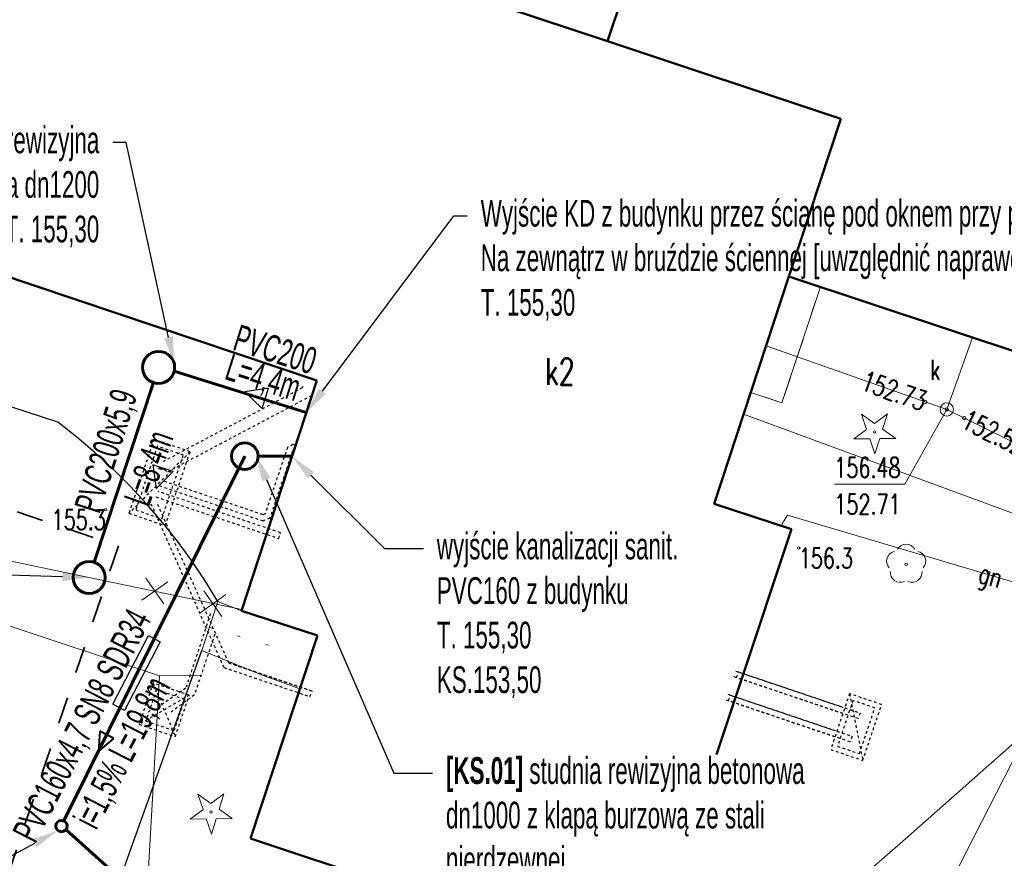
# Model space of a CAD drawing. Header units: metres. Extents: x 7454870 to 7460959, y 5886692 to 5887063.
# Tile 12 of 55: x 7457910 to 7457947, y 5886826 to 5886858. Entities that reach past the tile are written whole.
import ezdxf
from ezdxf import colors
from ezdxf.entities.mleader import LeaderData, LeaderLine
from ezdxf.enums import TextEntityAlignment as Align
from ezdxf.math import Vec2, Vec3

# ---------------------------------------------------------------- set-up
doc = ezdxf.new("R2010")
doc.units = ezdxf.units.M
doc.header["$MEASUREMENT"] = 0
for name, pattern in [('1_OTKJ', [2, 1.5, -0.5]), ('1_OTKK', [0]), ('1_OTSZ', [1.5, 1, -0.5]), ('2_14', [1, 0, -1]), ('2_EGBS', [0]), ('2_EGBU_A', [0]), ('3_SUEP_A', [0]), ('3_SUGP', [0]), ('3_SUKP', [0]), ('3_SUWP', [0]), ('Dashed-002', [20, 10, -10])]:
    doc.linetypes.add(name, pattern=pattern)
doc.layers.get('0').update_dxf_attribs({"color": 210, "linetype": 'CONTINUOUS', "lineweight": 100})
for name, color, linetype, lineweight in [('$0$- kanalizacja deszczowa', 42, 'CONTINUOUS', 0), ('EGBB_E_T_0', 7, 'CONTINUOUS', 20), ('EGBB_L_0', 7, '2_EGBU_A', 50), ('EGBE_L_3', 7, '2_EGBS', 18), ('OTK_L_0', 7, '1_OTKJ', 18), ('OTK_L_1', 7, '1_OTKK', 25), ('OTR_T_1', 7, 'CONTINUOUS', 18), ('OTS_L_2', 7, '1_OTSZ', 18), ('OTZ_T_0', 85, 'CONTINUOUS', 18), ('OTZ_T_1', 85, 'CONTINUOUS', 18), ('SUEP_L_0', 1, '3_SUEP_A', 18), ('SUGP_E_T_0', 52, 'CONTINUOUS', 0), ('SUGP_L_0', 52, '3_SUGP', 18), ('SUKP_L_0', 36, '3_SUKP', 18), ('SUKR_T_0', 36, 'CONTINUOUS', 18), ('SUP_E_T_1', 7, 'CONTINUOUS', 0), ('SUP_T_4', 7, 'CONTINUOUS', 18), ('SUWP_L_0', 5, '3_SUWP', 18)]:
    doc.layers.add(name, color=color, linetype=linetype, lineweight=lineweight)
for name, color, linetype in [('- kanalizacja deszczowa', 110, 'CONTINUOUS'), ('- kanalizacja deszczowa opis', 111, 'CONTINUOUS'), ('- kanalizacja sanitarna', 11, 'CONTINUOUS'), ('- kanalizacja sanitarna opis', 21, 'CONTINUOUS'), ('- rury osłonowe', 5, 'CONTINUOUS'), ('- wodociąg', 150, 'CONTINUOUS'), ('@ went. mechaniczna wywiew', 11, 'CONTINUOUS'), ('MF_OKNA', 7, 'CONTINUOUS')]:
    doc.layers.add(name, color=color, linetype=linetype)
doc.styles.add('ARIAL', font='arial.ttf')
doc.styles.get("Standard").update_dxf_attribs({"font": 'Simplex.SHX', "width": 0.75})
doc.styles.add('styl tekstu_1-100', font='arial.ttf', dxfattribs={"width": 0.8, "height": 20})

# ---------------------------------------------------------------- blocks, each defined once
blk = doc.blocks.new('2_OTRN')
at = {"color": 0, "linetype": 'Continuous'}
blk.add_circle((0, 0), 0.045, dxfattribs=at)
blk = doc.blocks.new('2_OTZG')
at = {"color": 0, "linetype": 'Continuous'}
for p, q in [((-0.3012, 0.09375), (-0.4937, 0.6621)), ((-0.4937, 0.6621), (-0.0039, 0.31545)), ((-0.0039, 0.31545), (0.4771, 0.67415)), ((0.4771, 0.67415), (0.2988, 0.1012)), ((-0.78225, -0.26495), (-0.3012, 0.09375)), ((0.2988, 0.1012), (0.7886, -0.24545)), ((-0.18225, -0.2575), (-0.78225, -0.26495)), ((0.01025, -0.82585), (-0.18225, -0.2575)), ((0.1886, -0.2529), (0.01025, -0.82585)), ((0.7886, -0.24545), (0.1886, -0.2529))]:
    blk.add_line(p, q, dxfattribs=at)
blk.add_circle((0, 0), 0.045, dxfattribs=at)
blk = doc.blocks.new('2_OTZL')
at = {"color": 0, "linetype": 'Continuous'}
blk.add_circle((0, 0), 0.045, dxfattribs=at)
for centre, start, end in [((0, 0.375), 30.1401, 149.8599), ((-0.357, 0.116), 102.1445, 221.86), ((0.357, 0.116), 318.14, 77.8555), ((-0.22, -0.303), 174.1482, 293.8542), ((0.22, -0.303), 246.1458, 5.8518)]:
    blk.add_arc(centre, 0.375, start, end, dxfattribs=at)
blk = doc.blocks.new('4_SUPS')
at = {"color": 0, "linetype": 'Continuous'}
blk.add_circle((0, 0), 0.0625, dxfattribs=at)
blk = doc.blocks.new('4_SUPW')
at = {"color": 0, "linetype": 'Continuous'}
blk.add_circle((0, 0), 0.25, dxfattribs=at)
blk = doc.blocks.new('do usunięcia')
at = {"layer": '$0$- kanalizacja deszczowa', "color": 230, "linetype": 'Continuous'}
for p, q in [((6547658.241, 5859177.394), (6547657.301, 5859178.105)), ((6547657.416, 5859177.279), (6547658.127, 5859178.22))]:
    blk.add_line(p, q, dxfattribs=at)
blk = doc.blocks.new('strzałka kanalizacja sanitarna')
at = {"layer": '- kanalizacja deszczowa opis'}
for p, q in [((-33278.2, 12076.9), (-33278.2, 11996.9)), ((-33198.2, 12036.9), (-33278.2, 12076.9)), ((-33278.2, 11996.9), (-33198.2, 12036.9))]:
    blk.add_line(p, q, dxfattribs=at)
blk = doc.blocks.new('sdafsd')
at = {"layer": '@ went. mechaniczna wywiew', "color": 1, "linetype": 'Dashed-002', "ltscale": 0.01}
for p, q in [((7458033.802, 5886704.897), (7458031.512, 5886702.593)), ((7458032.412, 5886696.243), (7458033.245, 5886694.239)), ((7458033.768, 5886695.784), (7458031.89, 5886694.697)), ((7458058.467, 5886695.843), (7458058.962, 5886693.347)), ((7458052.204, 5886686.688), (7458053.037, 5886684.685))]:
    blk.add_line(p, q, dxfattribs=at)
for points in [[(7458038.011, 5886707.337), (7458037.995, 5886707.287), (7458032.77, 5886704.517)], [(7458038.409, 5886707.202), (7458038.338, 5886706.993), (7458032.915, 5886704.119)], [(7458037.684, 5886704.921), (7458037.66, 5886704.929), (7458037.628, 5886704.912), (7458036.782, 5886702.412), (7458036.537, 5886702.301), (7458032.648, 5886703.616)], [(7458037.755, 5886705.13), (7458037.642, 5886705.169), (7458037.446, 5886705.067), (7458036.604, 5886702.574), (7458036.525, 5886702.539), (7458032.724, 5886703.824)], [(7458032.521, 5886703.207), (7458037.113, 5886701.653), (7458037.184, 5886701.863), (7458032.605, 5886703.412)], [(7458032.332, 5886702.951), (7458035.061, 5886696.824)], [(7458035.249, 5886696.995), (7458032.543, 5886703.023)], [(7458034.561, 5886698.836), (7458033.639, 5886696.049), (7458032.746, 5886695.439)], [(7458034.725, 5886698.071), (7458033.96, 5886695.799), (7458033.085, 5886695.154)], [(7458035.061, 5886696.824), (7458038.283, 5886695.735), (7458038.354, 5886695.944), (7458035.249, 5886696.995)], [(7458035.247, 5886696.994), (7458038.444, 5886695.912)], [(7458054.144, 5886696.482), (7458058.151, 5886695.127)], [(7458054.215, 5886696.69), (7458058.222, 5886695.335)], [(7458053.92, 5886695.82), (7458057.927, 5886694.464)], [(7458053.85, 5886695.612), (7458057.857, 5886694.256)], [(7458047.9, 5886687.384), (7458051.908, 5886686.029)], [(7458047.83, 5886687.176), (7458051.837, 5886685.821)]]:
    blk.add_lwpolyline(points, dxfattribs=at)
for points in [[(7458031.512, 5886702.593), (7458032.868, 5886702.135), (7458033.802, 5886704.897), (7458032.446, 5886705.356)], [(7458033.548, 5886704.772), (7458032.572, 5886705.102), (7458031.766, 5886702.718), (7458032.742, 5886702.388)], [(7458054.238, 5886696.448), (7458054.309, 5886696.658), (7458058.858, 5886695.12), (7458058.787, 5886694.91)], [(7458031.89, 5886694.697), (7458033.245, 5886694.239), (7458033.768, 5886695.784), (7458032.412, 5886696.243)], [(7458033.598, 5886695.63), (7458032.538, 5886695.989), (7458032.143, 5886694.823), (7458033.204, 5886694.464)], [(7458053.944, 5886695.578), (7458054.015, 5886695.787), (7458058.563, 5886694.249), (7458058.492, 5886694.04)], [(7458057.761, 5886693.753), (7458058.962, 5886693.347), (7458059.668, 5886695.437), (7458058.467, 5886695.843)], [(7458059.415, 5886695.311), (7458058.593, 5886695.589), (7458058.014, 5886693.878), (7458058.836, 5886693.6)], [(7458047.924, 5886687.142), (7458047.995, 5886687.352), (7458052.632, 5886685.784), (7458052.562, 5886685.574)], [(7458051.682, 5886685.143), (7458053.037, 5886684.685), (7458053.56, 5886686.23), (7458052.204, 5886686.688)], [(7458053.306, 5886686.105), (7458052.33, 5886686.435), (7458051.935, 5886685.268), (7458052.912, 5886684.938)]]:
    blk.add_lwpolyline(points, close=True, dxfattribs=at)

msp = doc.modelspace()

# ---------------------------------------------------------------- linework, layer by layer
at = {"layer": '- kanalizacja deszczowa', "linetype": 'Continuous', "lineweight": 60}
for p, q in [((7457915.864, 5886844.533), (7457920.807, 5886842.988)), ((7457915.094, 5886844.108), (7457912.87, 5886837.385))]:
    msp.add_line(p, q, dxfattribs=at)
for centre in [(7457915.282, 5886844.677), (7457912.682, 5886836.815)]:
    msp.add_circle(centre, 0.6, dxfattribs=at)
at = {"layer": '- kanalizacja sanitarna', "lineweight": 60}
for p, q in [((7457918.505, 5886841.357), (7457911.742, 5886827.707)), ((7457920.269, 5886841.35), (7457919.005, 5886841.355))]:
    msp.add_line(p, q, dxfattribs=at)
msp.add_lwpolyline([(7457911.815, 5886827.386), (7457919.437, 5886820.524)], dxfattribs=at)
for centre, radius in [((7457918.505, 5886841.357), 0.5), ((7457911.647, 5886827.516), 0.212)]:
    msp.add_circle(centre, radius, dxfattribs=at)
at = {"layer": '- kanalizacja sanitarna opis', "lineweight": 40}
for p, q in [((7457913.085, 5886831.062), (7457913.031, 5886830.31)), ((7457913.607, 5886830.793), (7457913.085, 5886831.062)), ((7457913.031, 5886830.31), (7457913.607, 5886830.793))]:
    msp.add_line(p, q, dxfattribs=at)
at = {"layer": '- rury osłonowe', "color": 7}
msp.add_lwpolyline([(7457915.343, 5886834.414), (7457914.009, 5886831.84), (7457913.569, 5886832.075), (7457914.903, 5886834.649), (7457915.343, 5886834.414)], dxfattribs=at)
at = {"layer": 'EGBB_L_0', "linetype": '2_EGBU_A'}
for p, q in [((7457937.87, 5886874.12), (7457932.07, 5886856.88)), ((7457932.07, 5886856.88), (7457909.23, 5886864.46)), ((7457932.07, 5886856.88), (7457940.8, 5886853.98)), ((7457940.8, 5886853.98), (7457938.86, 5886848.08)), ((7457904.33, 5886849.85), (7457921.2, 5886844.19)), ((7457936.06, 5886839.57), (7457938.86, 5886848.08)), ((7457938.86, 5886848.08), (7457950.46, 5886844.22)), ((7457921.2, 5886844.19), (7457918.38, 5886835.57)), ((7457938.95, 5886838.62), (7457936.06, 5886839.57)), ((7457935.04, 5886826.85), (7457938.95, 5886838.62)), ((7457918.38, 5886835.57), (7457921.23, 5886834.65)), ((7457921.23, 5886834.65), (7457918.72, 5886827.05)), ((7457930.63, 5886823.11), (7457932.17, 5886827.79)), ((7457932.17, 5886827.79), (7457935.04, 5886826.85)), ((7457918.72, 5886827.05), (7457930.63, 5886823.11))]:
    msp.add_line(p, q, dxfattribs=at)
at = {"layer": 'EGBE_L_3', "linetype": '2_EGBS'}
for p, q in [((7457938.86, 5886848.08), (7457937.432, 5886843.739)), ((7457940.039, 5886847.688), (7457938.86, 5886848.08)), ((7457938.6, 5886843.35), (7457940.039, 5886847.688)), ((7457937.432, 5886843.739), (7457938.6, 5886843.35)), ((7457917.5, 5886835.92), (7457916.9, 5886834.08)), ((7457918.38, 5886835.57), (7457917.5, 5886835.92)), ((7457919.719, 5886835.138), (7457918.38, 5886835.57)), ((7457921.23, 5886834.65), (7457919.719, 5886835.138)), ((7457920.57, 5886832.65), (7457921.23, 5886834.65)), ((7457916.9, 5886834.08), (7457919.13, 5886833.17)), ((7457919.13, 5886833.17), (7457920.57, 5886832.65))]:
    msp.add_line(p, q, dxfattribs=at)
at = {"layer": 'EGBE_L_3', "linetype": '2_14'}
msp.add_line((7457917.183, 5886834.947), (7457919.458, 5886834.265), dxfattribs=at)
at = {"layer": 'OTK_L_0', "linetype": '1_OTKJ'}
for p, q in [((7457911.51, 5886842.63), (7457902.7, 5886845.51)), ((7457912.221, 5886842.07), (7457911.51, 5886842.63)), ((7457912.91, 5886841.483), (7457912.221, 5886842.07)), ((7457913.576, 5886840.87), (7457912.91, 5886841.483)), ((7457914.217, 5886840.231), (7457913.576, 5886840.87)), ((7457914.832, 5886839.567), (7457914.217, 5886840.231)), ((7457915.422, 5886838.88), (7457914.832, 5886839.567)), ((7457915.984, 5886838.171), (7457915.422, 5886838.88)), ((7457916.519, 5886837.441), (7457915.984, 5886838.171)), ((7457917.024, 5886836.69), (7457916.519, 5886837.441)), ((7457917.5, 5886835.92), (7457917.024, 5886836.69)), ((7457916.9, 5886834.08), (7457917.5, 5886835.92)), ((7457912.26, 5886821.1), (7457916.9, 5886834.08))]:
    msp.add_line(p, q, dxfattribs=at)
at = {"layer": 'OTK_L_1', "linetype": '1_OTKK'}
for p, q in [((7457911.51, 5886842.63), (7457902.7, 5886845.51)), ((7457912.221, 5886842.07), (7457911.51, 5886842.63)), ((7457912.91, 5886841.483), (7457912.221, 5886842.07)), ((7457913.576, 5886840.87), (7457912.91, 5886841.483)), ((7457914.217, 5886840.231), (7457913.576, 5886840.87)), ((7457914.832, 5886839.567), (7457914.217, 5886840.231)), ((7457915.422, 5886838.88), (7457914.832, 5886839.567)), ((7457915.984, 5886838.171), (7457915.422, 5886838.88)), ((7457916.519, 5886837.441), (7457915.984, 5886838.171)), ((7457917.024, 5886836.69), (7457916.519, 5886837.441)), ((7457917.5, 5886835.92), (7457917.024, 5886836.69)), ((7457912.26, 5886821.1), (7457916.9, 5886834.08))]:
    msp.add_line(p, q, dxfattribs=at)
at = {"layer": 'OTS_L_2', "linetype": '1_OTSZ'}
for p, q in [((7457938.6, 5886843.35), (7457940.039, 5886847.688)), ((7457940.039, 5886847.688), (7457950.46, 5886844.22)), ((7457936.06, 5886839.57), (7457937.432, 5886843.739)), ((7457937.432, 5886843.739), (7457938.6, 5886843.35)), ((7457938.95, 5886838.62), (7457936.06, 5886839.57)), ((7457935.04, 5886826.85), (7457938.95, 5886838.62)), ((7457930.63, 5886823.11), (7457932.17, 5886827.79)), ((7457932.17, 5886827.79), (7457935.04, 5886826.85))]:
    msp.add_line(p, q, dxfattribs=at)
at = {"layer": 'SUEP_L_0', "linetype": '3_SUEP_A'}
for p, q in [((7457901.355, 5886837.77), (7457915.309, 5886833.138)), ((7457952.201, 5886834.987), (7457943.225, 5886827.043)), ((7457915.309, 5886833.138), (7457914.561, 5886819.941)), ((7457915.309, 5886833.138), (7457916.859, 5886833.149)), ((7457943.225, 5886827.043), (7457935.193, 5886820.075))]:
    msp.add_line(p, q, dxfattribs=at)
at = {"layer": 'SUGP_L_0', "linetype": '3_SUGP'}
for p, q in [((7457938.81, 5886839.143), (7457938.622, 5886838.852)), ((7457963.735, 5886831.767), (7457938.81, 5886839.143)), ((7457938.622, 5886838.852), (7457938.583, 5886838.741))]:
    msp.add_line(p, q, dxfattribs=at)
at = {"layer": 'SUKP_L_0', "linetype": '3_SUKP'}
for p, q in [((7457944.763, 5886843.105), (7457945.731, 5886845.794)), ((7457944.763, 5886843.105), (7457938.005, 5886845.483)), ((7457952.089, 5886839.486), (7457944.763, 5886843.105)), ((7457895.626, 5886840.401), (7457918.395, 5886835.614)), ((7457938.988, 5886813.791), (7457952.089, 5886839.486))]:
    msp.add_line(p, q, dxfattribs=at)
at = {"layer": 'SUKR_T_0', "linetype": 'Continuous', "lineweight": 0}
for p in [(7457944.763, 5886843.105), (7457940.559, 5886840.305)]:
    msp.add_line(p, (7457943.191, 5886840.305), dxfattribs=at)
at = {"layer": 'SUWP_L_0', "linetype": '3_SUWP'}
msp.add_line((7457960.98, 5886834.15), (7457937.163, 5886842.922), dxfattribs=at)

# ---------------------------------------------------------------- block references
at = {"layer": '- kanalizacja sanitarna opis'}
for p, xscale, yscale, zscale, rotation in [((7457638.619, 5887059.076), 0.00999999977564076, 0.00999999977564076, 0.00999999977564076, 162.358787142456), ((7457693.186, 5886565.531), 0.009999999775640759, 0.009999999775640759, 0.009999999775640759, 250.9776316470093)]:
    msp.add_blockref('strzałka kanalizacja sanitarna', p, dxfattribs=dict(at, xscale=xscale, yscale=yscale, zscale=zscale, rotation=rotation))
at = {"layer": '- wodociąg', "color": 6, "linetype": 'Continuous', "lineweight": 60, "rotation": 342.4628354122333}
for p in [(-550931.604, 2272951.977), (-550929.434, 2272951.503)]:
    msp.add_blockref('do usunięcia', p, dxfattribs=at)
at = {"layer": 'OTR_T_1'}
for p in [(7457913.305, 5886839.354), (7457939.229, 5886837.916)]:
    msp.add_blockref('2_OTRN', p, dxfattribs=at)
at = {"layer": 'OTZ_T_0'}
msp.add_blockref('2_OTZL', (7457943.245, 5886837.312), dxfattribs=at)
at = {"layer": 'OTZ_T_1'}
for p in [(7457942.066, 5886842.265), (7457917.244, 5886828.044)]:
    msp.add_blockref('2_OTZG', p, dxfattribs=at)
at = {"layer": 'SUKR_T_0'}
for p in [(7457943.96, 5886843.388), (7457944.763, 5886843.105), (7457945.417, 5886842.783)]:
    msp.add_blockref('4_SUPS', p, dxfattribs=at)
at = {"layer": 'SUP_T_4'}
msp.add_blockref('4_SUPW', (7457944.763, 5886843.105), dxfattribs=at)

# ---------------------------------------------------------------- texts
at = {"layer": '- kanalizacja deszczowa opis', "style": 'styl tekstu_1-100', "width": 0.6}
for s, rotation, p in [('PVC200 ', 342.4159, (7457919.514, 5886844.557)), ('L=4,4m', 342.4159, (7457918.956, 5886843.543)), ('PVC200x5,9', 72.3173, (7457914.064, 5886841.314))]:
    msp.add_text(s, height=1, rotation=rotation, dxfattribs=at).set_placement(p, align=Align.BOTTOM_CENTER)
at = {"layer": '- kanalizacja deszczowa opis', "insert": (7457913.966, 5886839.751), "char_height": 1, "width": 6.02419, "attachment_point": 1, "rotation": 70.443, "style": 'styl tekstu_1-100'}
msp.add_mtext('{\\W0.6;L=8,4m}', dxfattribs=at)
at = {"layer": '- kanalizacja sanitarna opis', "style": 'styl tekstu_1-100', "width": 0.6}
for s, p in [('PVC160x4,7 SN8 SDR34', (7457915.293, 5886835.135)), ('i=1,5% L=19,8m', (7457916.02, 5886832.621))]:
    msp.add_text(s, height=1, rotation=62.7014, dxfattribs=at).set_placement(p, align=Align.BOTTOM_RIGHT)
at = {"layer": 'EGBB_E_T_0', "width": 0.7}
msp.add_text('k2', height=1, dxfattribs=at).set_placement((7457930.292, 5886844.52), align=Align.MIDDLE)
at = {"layer": 'OTR_T_1', "lineweight": 9, "width": 0.7}
msp.add_text('155.3', height=0.75, dxfattribs=at).set_placement((7457913.305, 5886839.354), align=Align.TOP_RIGHT)
msp.add_text('156.3', height=0.75, dxfattribs=at).set_placement((7457939.229, 5886837.916), align=Align.TOP_LEFT)
at = {"layer": 'SUGP_E_T_0', "lineweight": 9, "width": 0.7}
msp.add_text('gn', height=0.75, rotation=343.5145, dxfattribs=at).set_placement((7457945.997, 5886837.016), align=Align.MIDDLE_LEFT)
at = {"layer": 'SUKR_T_0', "lineweight": 9, "width": 0.7}
msp.add_text('152.73', height=0.75, rotation=340.5617, dxfattribs=at).set_placement((7457943.96, 5886843.388), align=Align.MIDDLE_RIGHT)
msp.add_text('152.52', height=0.75, rotation=333.7216, dxfattribs=at).set_placement((7457945.417, 5886842.783), align=Align.MIDDLE_LEFT)
for s, p in [('156.48', (7457940.559, 5886841.305)), ('152.71', (7457940.559, 5886839.93))]:
    msp.add_text(s, height=0.75, dxfattribs=at).set_placement(p, align=Align.TOP_LEFT)
at = {"layer": 'SUP_E_T_1', "lineweight": 9, "width": 0.7}
msp.add_text('k', height=0.75, dxfattribs=at).set_placement((7457944.135, 5886844.211))

# ---------------------------------------------------------------- leaders
at = {"layer": '- kanalizacja deszczowa opis', "ltscale": 150}
ml = msp.add_multileader_mtext('Standard', dxfattribs=at)
ml.set_content('{\\W0.6;Proj. studnia rewizyjna\\P betonowa dn1200\\PT. 155,30}', color=256, style='ARIAL')
ml.set_leader_properties(color=256)
ml.build(insert=Vec2(0, 0))
ml.multileader.update_dxf_attribs({"has_text_frame": 1, "text_top_attachment_type": 0, "text_bottom_attachment_type": 0, "arrow_head_size": 1})
ctx = ml.context
ctx.base_point, ctx.char_height, ctx.arrow_head_size, ctx.landing_gap_size, ctx.plane_origin = Vec3(7457904.278, 5886853.09), 1, 1, 0.5, Vec3(7457933.502, 5886746.234, 0)
ctx.text_align_type, ctx.attachment_type = 2, 2
notes = []
notes.append((ctx, [(0, (1, 1, 0), (7457914.063, 5886853.09), (-1, 0), 0.5, [(0, [(7457915.865, 5886844.821)], 256, [])])]))
ctx.mtext.insert, ctx.mtext.width, ctx.mtext.alignment, ctx.mtext.flow_direction = Vec3(7457913.063, 5886853.689), 3031.88318, 3, 5
ml = msp.add_multileader_mtext('Standard', dxfattribs=at)
ml.set_content('{\\W0.6;Wyjście KD z budynku przez ścianę pod oknem przy posadzce. \\PNa zewnątrz w bruździe ściennej [uwzględnić naprawę izolacji]\\PT. 155,30', color=256, style='ARIAL')
ml.set_leader_properties(color=256)
ml.build(insert=Vec2(0, 0))
ml.multileader.update_dxf_attribs({"has_text_frame": 1, "text_top_attachment_type": 0, "text_bottom_attachment_type": 0, "arrow_head_size": 1})
ctx = ml.context
ctx.base_point, ctx.char_height, ctx.arrow_head_size, ctx.landing_gap_size, ctx.plane_origin = Vec3(7457926.829, 5886850.346), 1, 1, 0.5, Vec3(7457969.166, 5886748.282, 0)
ctx.attachment_type = 2
notes.append((ctx, [(0, (1, 1, 0), (7457926.329, 5886850.346), (1, 0), 0.5, [(0, [(7457920.807, 5886842.988)], 256, [])])]))
ctx.mtext.insert, ctx.mtext.width, ctx.mtext.flow_direction = Vec3(7457927.329, 5886850.945), 3031.88318, 5
ml = msp.add_multileader_mtext('Standard', dxfattribs=at)
ml.set_content('{\\W0.6;Włączenie do istn. KD poprzez \\Pproj. studnię betonową dn1200\\P z osadnikiem 0,5m\\P(rzędne włączenia dopasować \\Pna etapie wykonawstwa)\\PT. 155,30}', color=256, style='ARIAL')
ml.set_leader_properties(color=256)
ml.build(insert=Vec2(0, 0))
ml.multileader.update_dxf_attribs({"has_text_frame": 1, "text_top_attachment_type": 0, "text_bottom_attachment_type": 0, "arrow_head_size": 1})
ctx = ml.context
ctx.base_point, ctx.char_height, ctx.arrow_head_size, ctx.landing_gap_size, ctx.plane_origin = Vec3(7457890.482, 5886837.102), 1, 1, 0.5, Vec3(7457926.522, 5886730.16, 0)
ctx.text_align_type, ctx.attachment_type = 2, 2
notes.append((ctx, [(0, (1, 1, 0), (7457903.368, 5886837.102), (-1, 0), 0.5, [(0, [(7457912.682, 5886836.815)], 256, [])])]))
ctx.mtext.insert, ctx.mtext.width, ctx.mtext.alignment, ctx.mtext.flow_direction = Vec3(7457902.368, 5886837.701), 3031.88318, 3, 5
for ctx, leaders in notes:
    for number, flags, end, landing, length, lines in leaders:
        leader = LeaderData()
        leader.index, (leader.has_last_leader_line, leader.has_dogleg_vector, leader.attachment_direction) = number, flags
        leader.last_leader_point, leader.dogleg_vector, leader.dogleg_length = Vec3(end), Vec3(landing), length
        for number, points, colour, breaks in lines:
            line = LeaderLine()
            line.index, line.vertices, line.color, line.breaks = number, Vec3.list(points), colors.encode_raw_color(colour), breaks
            leader.lines.append(line)
        ctx.leaders.append(leader)

# ---------------------------------------------------------------- next in the draw order: leaders
at = {"layer": '- kanalizacja sanitarna opis', "ltscale": 150}
ml = msp.add_multileader_mtext('Standard', dxfattribs=at)
ml.set_content('{\\W0.6;wyjście kanalizacji sanit. \\PPVC160 z budynku\\PT. 155,30\\PKS.153,50}', color=256, style='ARIAL')
ml.set_leader_properties(color=256)
ml.build(insert=Vec2(0, 0))
ml.multileader.update_dxf_attribs({"has_text_frame": 1, "text_top_attachment_type": 0, "text_bottom_attachment_type": 0, "arrow_head_size": 1})
ctx = ml.context
ctx.base_point, ctx.char_height, ctx.arrow_head_size, ctx.landing_gap_size, ctx.plane_origin = Vec3(7457925.188, 5886837.896), 1, 1, 0.5, Vec3(7457957.623, 5886871.164, 0)
notes = []
notes.append((ctx, [(0, (1, 1, 0), (7457923.737, 5886837.896), (1, 0), 1.451, [(0, [(7457920.271, 5886841.35)], 256, [])])]))
ctx.mtext.insert, ctx.mtext.width, ctx.mtext.flow_direction = Vec3(7457925.688, 5886838.495), 9.07891, 5
ctx.mtext.has_bg_fill, ctx.mtext.bg_color, ctx.mtext.bg_scale_factor, ctx.mtext.bg_transparency, ctx.mtext.use_window_bg_color = 1, -1023410175, 1.1, 0, 1
ml = msp.add_multileader_mtext('Standard', dxfattribs=at)
ml.set_content('\\fArial CE|b1|i0|c238|p34;\\W0.6;[KS.02] \\fArial CE|b0|i0|c238|p34;studnia rewizyjna PVC425\\PT. 155,16\\PKS. 153,17', color=256, style='ARIAL')
ml.set_leader_properties(color=256)
ml.build(insert=Vec2(0, 0))
ml.multileader.update_dxf_attribs({"has_text_frame": 1, "text_top_attachment_type": 0, "text_bottom_attachment_type": 0, "arrow_head_size": 1})
ctx = ml.context
ctx.base_point, ctx.char_height, ctx.arrow_head_size, ctx.landing_gap_size, ctx.plane_origin = Vec3(7457890.904, 5886824.423), 1, 1, 0.5, Vec3(7457946.149, 5886851.887, 0)
ctx.text_align_type = 2
notes.append((ctx, [(0, (1, 1, 0), (7457906.167, 5886824.423), (-1, 0), 1.451, [(0, [(7457911.514, 5886827.351)], 256, [])])]))
ctx.mtext.insert, ctx.mtext.width, ctx.mtext.alignment, ctx.mtext.flow_direction = Vec3(7457904.216, 5886825.022), 13.13443, 3, 5
ctx.mtext.has_bg_fill, ctx.mtext.bg_color, ctx.mtext.bg_scale_factor, ctx.mtext.bg_transparency, ctx.mtext.use_window_bg_color = 1, -1023410175, 1.1, 0, 1
for ctx, leaders in notes:
    for number, flags, end, landing, length, lines in leaders:
        leader = LeaderData()
        leader.index, (leader.has_last_leader_line, leader.has_dogleg_vector, leader.attachment_direction) = number, flags
        leader.last_leader_point, leader.dogleg_vector, leader.dogleg_length = Vec3(end), Vec3(landing), length
        for number, points, colour, breaks in lines:
            line = LeaderLine()
            line.index, line.vertices, line.color, line.breaks = number, Vec3.list(points), colors.encode_raw_color(colour), breaks
            leader.lines.append(line)
        ctx.leaders.append(leader)

# ---------------------------------------------------------------- next in the draw order: linework, layer by layer
at = {"layer": 'MF_OKNA', "color": 30, "linetype": 'Dashed-002', "lineweight": 35, "ltscale": 0.1, "flags": 128}
msp.add_lwpolyline([(7457894.815, 5886844.359), (7457913.777, 5886838), (7457907.418, 5886819.038), (7457888.456, 5886825.397)], close=True, dxfattribs=at)

# ---------------------------------------------------------------- next in the draw order: leaders
at = {"layer": '- kanalizacja sanitarna opis', "ltscale": 150}
ml = msp.add_multileader_mtext('Standard', dxfattribs=at)
ml.set_content('\\fArial CE|b1|i0|c238|p34;\\W0.6;[KS.01] \\fArial CE|b0|i0|c238|p34;studnia rewizyjna betonowa dn1000 z klapą burzową ze stali nierdzewnej\\PT. 155,30\\PKS. 153,47', color=256, style='ARIAL')
ml.set_leader_properties(color=256)
ml.build(insert=Vec2(0, 0))
ml.multileader.update_dxf_attribs({"has_text_frame": 1, "text_top_attachment_type": 0, "text_bottom_attachment_type": 0, "arrow_head_size": 1})
ctx = ml.context
ctx.base_point, ctx.char_height, ctx.arrow_head_size, ctx.landing_gap_size, ctx.plane_origin = Vec3(7457925.529, 5886829.495), 1, 1, 0.5, Vec3(7457954.721, 5886872.033, 0)
notes = []
notes.append((ctx, [(0, (1, 1, 0), (7457924.078, 5886829.495), (1, 0), 1.451, [(0, [(7457918.915, 5886841.401)], 256, [])])]))
ctx.mtext.insert, ctx.mtext.width, ctx.mtext.flow_direction = Vec3(7457926.029, 5886830.094), 13.93749, 5
ctx.mtext.has_bg_fill, ctx.mtext.bg_color, ctx.mtext.bg_scale_factor, ctx.mtext.bg_transparency, ctx.mtext.use_window_bg_color = 1, -1023410175, 1.1, 0, 1
for ctx, leaders in notes:
    for number, flags, end, landing, length, lines in leaders:
        leader = LeaderData()
        leader.index, (leader.has_last_leader_line, leader.has_dogleg_vector, leader.attachment_direction) = number, flags
        leader.last_leader_point, leader.dogleg_vector, leader.dogleg_length = Vec3(end), Vec3(landing), length
        for number, points, colour, breaks in lines:
            line = LeaderLine()
            line.index, line.vertices, line.color, line.breaks = number, Vec3.list(points), colors.encode_raw_color(colour), breaks
            leader.lines.append(line)
        ctx.leaders.append(leader)

# ---------------------------------------------------------------- next in the draw order: block references
at = {"linetype": 'Continuous'}
msp.add_blockref('sdafsd', (-117.34, 136.626), dxfattribs=at)

doc.saveas('drawing.dxf')
